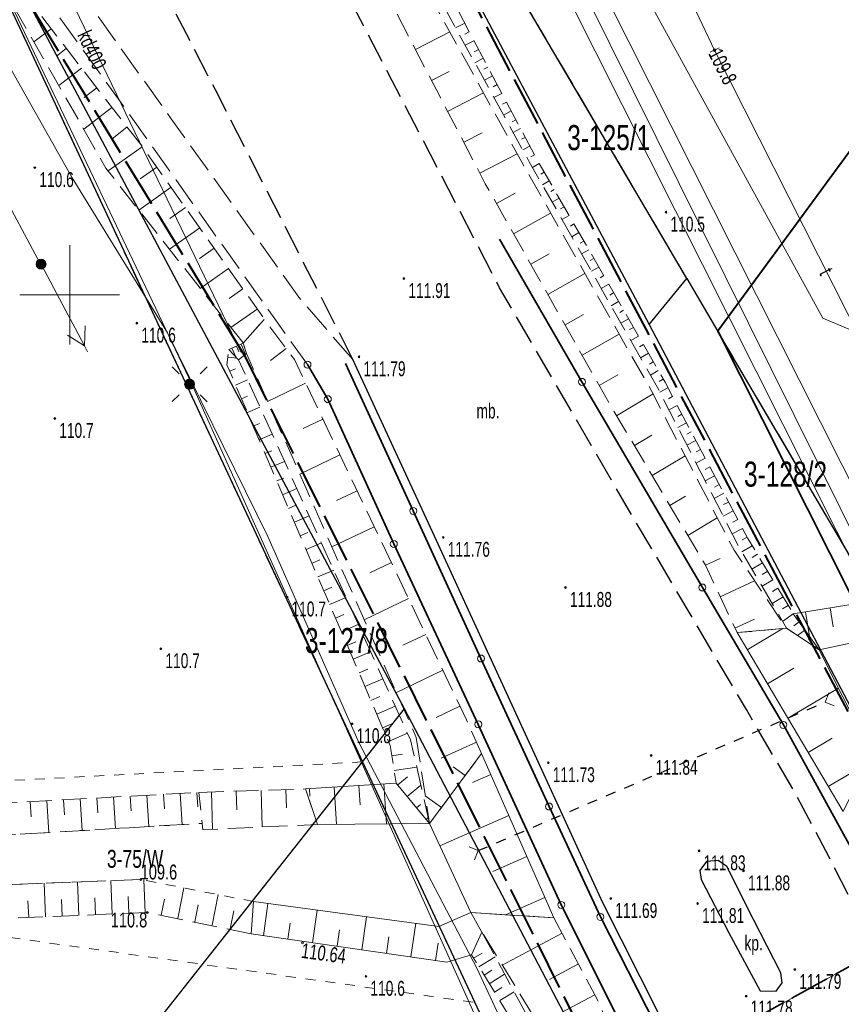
# Model space of a CAD drawing. Header units: metres. Extents: x 7531673 to 7533164, y 5721297 to 5724010.
# Tile 7 of 58: x 7532997 to 7533039, y 5721464 to 5721514. Entities that reach past the tile are written whole.
import ezdxf
from ezdxf.enums import TextEntityAlignment as Align

# ---------------------------------------------------------------- set-up
doc = ezdxf.new("R2010")
doc.units = ezdxf.units.M
for name, pattern in [('11', [3, 2.5, -0.5]), ('2_1', [0]), ('2_BUBZ02', [1.75, 1.25, -0.5]), ('2_BUBZ02G', [1.75, 1.25, -0.5]), ('2_PTRW01', [1, 0.5, -0.5]), ('4_1', [0]), ('4_SUOP_P_01', [2.5, 2, -0.5]), ('4_SUOP_P_03', [2.5, 2, -0.5]), ('4_SUPE_01', [0]), ('4_SUPK_01', [0]), ('4_SUPT_01', [0]), ('4_SUPW_01', [0]), ('GDE', [0]), ('GUK', [2, 1.5, -0.5]), ('GUZ', [1, 0.5, -0.5]), ('L_0_05', [1.75, 1.25, -0.5]), ('L_0_06', [2, 1.5, -0.5]), ('L_0_7E', [1, 0.5, -0.5])]:
    doc.linetypes.add(name, pattern=pattern)
doc.layers.get('0').update_dxf_attribs({"color": 252})
for name, color, linetype, lineweight in [('bariera', 252, 'L_0_A0', 35), ('BUBZ_L_1', 252, '2_BUBZ02', 18), ('chodnik', 252, 'L_0_06', 18), ('Dzialki', 80, 'GDE', 30), ('jezdnia', 252, 'L_0_06', 18), ('k', 252, 'Continuous', 18), ('kierunek_eN', 1, 'Continuous', 18), ('Kontury', 252, 'GUK', 18), ('kraweznik', 252, 'Continuous', 25), ('MPZP', 130, '11', 40), ('Numery_dzialek', 80, 'Continuous', 30), ('Numery_uzytkow', 252, 'Continuous', 9), ('ogrodzenie', 7, 'L_0_15', 35), ('opis', 7, 'Continuous', 18), ('przepust', 252, 'L_0_7E', 35), ('PTRW_L_0', 252, '2_PTRW01', 18), ('RTPW_T_0', 252, 'Continuous', 15), ('RTPW_T_1', 252, 'Continuous', 15), ('skarpa_nieumocniona', 252, 'L_0_05', 18), ('skarpa_umocniona', 252, 'Continuous', 18), ('SUPE_L_2', 240, '4_SUPE_01', 18), ('SUPE_L_3', 240, '4_SUPE_01', 18), ('SUPK_E_T_0', 24, 'Continuous', 15), ('SUPK_L_0', 24, '4_SUPK_01', 18), ('SUPK_L_4', 24, '4_SUPK_01', 18), ('SUPO_L_2', 1, '4_SUOP_P_03', 35), ('SUPT_E_T_0', 30, 'Continuous', 15), ('SUPT_L_0', 30, '4_SUPT_01', 18), ('SUPW_L_0', 150, '4_SUPW_01', 18), ('SUTT_T_0', 30, 'Continuous', 18), ('SUXX_T_6', 7, 'Continuous', 18), ('Uzytki', 252, 'GUZ', 18), ('wysokosci_naturalne', 7, 'Continuous', 18), ('wysokosci_sztuczne', 7, 'Continuous', 18)]:
    doc.layers.add(name, color=color, linetype=linetype, lineweight=lineweight)
doc.layers.add('przewód elektroenergetyczny niskiego napięcia (linia) - symbol', color=252, linetype='Continuous')
doc.styles.get("Standard").update_dxf_attribs({"font": 'arial.ttf'})
doc.linetypes.add('L_0_15', pattern='A,0.375,0.75,0.75,0.75,0.75,0.75,[1,113 e2 pomiar.shx,S=0.05,R=0,X=0,Y=0],0.75,0.75,0.75,0.75,0.375', length=7.5)
doc.linetypes.add('L_0_A0', pattern='A,0.25,0.5,0.5,0.5,[4,113 e2 pomiar.shx,S=0.05,R=0,X=0,Y=0],0.5,0.5,0.5,0.25', length=3.5)

# ---------------------------------------------------------------- blocks, each defined once
blk = doc.blocks.new('2_RTPW01')
at = {"linetype": 'Continuous'}
blk.add_circle((0, 0), 0.045, dxfattribs=at)
blk = doc.blocks.new('2_RTPW02')
at = {"linetype": 'Continuous'}
blk.add_circle((0, 0), 0.045, dxfattribs=at)
blk = doc.blocks.new('4_SUPS01_07')
at = {"linetype": 'Continuous'}
blk.add_circle((0, 0), 0.0625, dxfattribs=at)
blk = doc.blocks.new('4_SUXX')
at = {"linetype": 'Continuous'}
blk.add_line((0, -0.25), (0, 0.25), dxfattribs=at)
blk = doc.blocks.new('L_0_A0_1')
at = {"color": 0, "linetype": 'Continuous', "lineweight": 13}
blk.add_circle((0, 0), 0.35, dxfattribs=at)
blk = doc.blocks.new('PE04')
at = {"color": 0, "linetype": 'Continuous', "lineweight": 13}
for p, q in [((4.65, 0), (3.784, 0.5)), ((0.65, 0), (0, 0)), ((0.65, 0), (1.65, 0)), ((1.65, 0), (2.65, 0)), ((2.65, 0), (3.65, 0)), ((3.65, 0), (4.65, 0)), ((4.65, 0), (3.784, -0.5)), ((4.65, 0), (5, 0))]:
    blk.add_line(p, q, dxfattribs=at)
blk = doc.blocks.new('PNN')
at = {"layer": 'przewód elektroenergetyczny niskiego napięcia (linia) - symbol', "color": 1, "linetype": 'Continuous', "lineweight": 18}
blk.add_blockref('PE04', (0, 0), dxfattribs=at)
blk = doc.blocks.new('L_0_7E_1')
at = {"color": 0, "linetype": 'Continuous', "lineweight": 13, "flags": 128}
for points in [[(0, 0), (-0.7, 0.7)], [(0, 0), (-0.7, -0.7)]]:
    blk.add_lwpolyline(points, dxfattribs=at)
blk = doc.blocks.new('L_0_7E_2')
at = {"color": 0, "linetype": 'Continuous', "lineweight": 13, "flags": 128}
for points in [[(0, 0), (-0.7, 0.7)], [(0, 0), (-0.7, -0.7)]]:
    blk.add_lwpolyline(points, dxfattribs=at)
blk = doc.blocks.new('SUSM04_01')
at = {"linetype": 'Continuous', "lineweight": 18, "true_color": 0xffffff}
blk.add_hatch(color=7, dxfattribs=at).paths.add_polyline_path([(0, -0.5, 1), (0, 0.5, 1)])
at = {"color": 0, "linetype": 'Continuous', "lineweight": 18}
blk.add_circle((0, 0), 0.5, dxfattribs=at)
blk = doc.blocks.new('SUSM01')
at = {"linetype": 'Continuous', "lineweight": 18, "true_color": 0xffffff}
blk.add_hatch(color=7, dxfattribs=at).paths.add_polyline_path([(0, -0.5, 1), (0, 0.5, 1)])
at = {"color": 0, "linetype": 'Continuous', "lineweight": 18, "flags": 128}
for points in [[(-1.06, 1.06), (-1.76, 1.76)], [(1.76, 1.76), (1.06, 1.06)], [(-1.74, -1.74), (-1.06, -1.06)], [(1.06, -1.06), (1.76, -1.76)]]:
    blk.add_lwpolyline(points, dxfattribs=at)
at = {"color": 0, "linetype": 'Continuous', "lineweight": 18}
blk.add_circle((0, 0), 0.5, dxfattribs=at)
blk = doc.blocks.new('RTPW01')
at = {"linetype": 'Continuous', "lineweight": 13}
blk.add_hatch(color=0, dxfattribs=at).paths.add_polyline_path([(0, -0.091, 1), (0, 0.091, 1)])
at = {"color": 0, "linetype": 'Continuous', "lineweight": 13}
blk.add_circle((0, 0), 0.0906, dxfattribs=at)
blk = doc.blocks.new('RTPW02')
at = {"linetype": 'Continuous', "lineweight": 13}
blk.add_hatch(color=0, dxfattribs=at).paths.add_polyline_path([(0, -0.091, 1), (0, 0.091, 1)])
at = {"color": 0, "linetype": 'Continuous', "lineweight": 13}
blk.add_circle((0, 0), 0.0906, dxfattribs=at)

msp = doc.modelspace()

# ---------------------------------------------------------------- linework, layer by layer
at = {"layer": 'bariera', "color": 252, "lineweight": 35, "flags": 128}
for points in [[(7533050.78, 5721450.48), (7533045.26, 5721460.68), (7533039.75, 5721471.36), (7533035.89, 5721478.38), (7533031.82, 5721485.29), (7533025.76, 5721495.63), (7533021.61, 5721502.8)], [(7533011.96, 5721496.5), (7533012.98, 5721494.76), (7533016.3, 5721487.48), (7533020.55, 5721478.41), (7533024.72, 5721469.33), (7533027.42, 5721463.95), (7533028.26, 5721462.12), (7533028.86, 5721460.21), (7533029.05, 5721458.2), (7533028.86, 5721456.18), (7533028.25, 5721454.25), (7533027.26, 5721452.48), (7533026.1, 5721450.9)], [(7533030.21, 5721455.27), (7533030.56, 5721457.29), (7533030.56, 5721459.35), (7533030.17, 5721461.36), (7533029.48, 5721463.27), (7533026.69, 5721468.73), (7533024.11, 5721474.28), (7533020.68, 5721481.72), (7533017.28, 5721489.14), (7533013.87, 5721496.56)]]:
    msp.add_lwpolyline(points, dxfattribs=at)
at = {"layer": 'BUBZ_L_1', "linetype": '2_BUBZ02G'}
for p, q in [((7532978.63, 5721473.46), (7533006.5, 5721474.99)), ((7533003.9, 5721468.95), (7532978.4, 5721467.88)), ((7533009.12, 5721467.87), (7533003.9, 5721468.95))]:
    msp.add_line(p, q, dxfattribs=at)
at = {"layer": 'BUBZ_L_1', "linetype": '2_1'}
for p, q in [((7533004.723, 5721474.892), (7533004.766, 5721474.159)), ((7533005.561, 5721474.938), (7533005.654, 5721473.371)), ((7533006.4, 5721474.984), (7533006.442, 5721474.259)), ((7532998.009, 5721474.524), (7532998.054, 5721473.762)), ((7532998.849, 5721474.57), (7532998.943, 5721472.972)), ((7532999.688, 5721474.616), (7532999.733, 5721473.862)), ((7533000.528, 5721474.662), (7533000.622, 5721473.072)), ((7533001.368, 5721474.708), (7533001.412, 5721473.961)), ((7533002.207, 5721474.754), (7533002.3, 5721473.172)), ((7533003.046, 5721474.8), (7533003.089, 5721474.06)), ((7533003.884, 5721474.846), (7533003.977, 5721473.271)), ((7533000.463, 5721468.806), (7533000.392, 5721470.486)), ((7533002.14, 5721468.876), (7533002.069, 5721470.552)), ((7533003.797, 5721468.946), (7533003.728, 5721470.588)), ((7532998.781, 5721468.735), (7532998.71, 5721470.421)), ((7533005.434, 5721468.649), (7533005.736, 5721470.187)), ((7532997.938, 5721468.7), (7532997.903, 5721469.544)), ((7532999.623, 5721468.771), (7532999.587, 5721469.612)), ((7533001.302, 5721468.841), (7533001.267, 5721469.68)), ((7533002.976, 5721468.911), (7533002.941, 5721469.748)), ((7533004.605, 5721468.812), (7533004.763, 5721469.618)), ((7533007.166, 5721468.31), (7533007.467, 5721469.848)), ((7533006.288, 5721468.482), (7533006.455, 5721469.336)), ((7533008.07, 5721468.133), (7533008.247, 5721469.037))]:
    msp.add_line(p, q, dxfattribs=at)
at = {"layer": 'BUBZ_L_1', "linetype": '2_BUBZ02'}
for p, q in [((7532978.55, 5721471.76), (7533006.658, 5721473.431)), ((7533003.57, 5721470.61), (7532978.14, 5721469.62))]:
    msp.add_line(p, q, dxfattribs=at)
at = {"layer": 'chodnik', "color": 252, "lineweight": 18, "flags": 128}
for points in [[(7533014.24, 5721496.75), (7533011.53, 5721499.88), (7533005.11, 5721508.85), (7532997.14, 5721519.99), (7532994.26, 5721524.11), (7532990.37, 5721531.74)], [(7532989.44, 5721531.16), (7532993.62, 5721522.93), (7532995.18, 5721519.97), (7533003.93, 5721507.78), (7533010.23, 5721498.91), (7533011.96, 5721496.5)], [(7533027.69, 5721449.65), (7533026.1, 5721450.9), (7533027.26, 5721452.48), (7533028.25, 5721454.25), (7533028.86, 5721456.18), (7533029.05, 5721458.2), (7533028.86, 5721460.21), (7533028.26, 5721462.12), (7533027.42, 5721463.95), (7533024.72, 5721469.33), (7533020.55, 5721478.41), (7533016.3, 5721487.48), (7533012.98, 5721494.76), (7533011.96, 5721496.5)]]:
    msp.add_lwpolyline(points, dxfattribs=at)
at = {"layer": 'Dzialki'}
for p, q in [((7533031.04, 5721500.82), (7532998.18, 5721556.71)), ((7532998.18, 5721556.71), (7533029.15, 5721498.51)), ((7533016.84, 5721479.19), (7532989.32, 5721530.9)), ((7532989.32, 5721530.9), (7533014.72, 5721476.52)), ((7533032.6, 5721498.17), (7533054.94, 5721528.63)), ((7533029.15, 5721498.51), (7533031.04, 5721500.82)), ((7533031.04, 5721500.82), (7533032.6, 5721498.17)), ((7533029.15, 5721498.51), (7533049.13, 5721460.52)), ((7533044.45, 5721478), (7533032.6, 5721498.17)), ((7533014.72, 5721476.52), (7533016.84, 5721479.19)), ((7533028.87, 5721456.26), (7533016.84, 5721479.19)), ((7532986.003, 5721440.214), (7533014.72, 5721476.52)), ((7533014.72, 5721476.52), (7533025.94, 5721452.52))]:
    msp.add_line(p, q, dxfattribs=at)
at = {"layer": 'jezdnia', "color": 251, "lineweight": 30, "flags": 128}
for points in [[(7533065.83, 5721418.36), (7533063.25, 5721423.35), (7533058.81, 5721431.93), (7533057.39, 5721434.64), (7533053.28, 5721442.55), (7533052.1, 5721444.85), (7533045.45, 5721457.65), (7533040.28, 5721467.69), (7533038.04, 5721472.02), (7533036.52, 5721474.9), (7533034.03, 5721479.16), (7533027.99, 5721489.41), (7533021.62, 5721500.36), (7533016.22, 5721510.77), (7533010.29, 5721522.21), (7533004.84, 5721532.74), (7532999.44, 5721543.12), (7532998.55, 5721544.87), (7532992.81, 5721555.95)], [(7533014.24, 5721496.75), (7533012.45, 5721500.28), (7533007.33, 5721510.31), (7533000.67, 5721523.18), (7532994.83, 5721534.46)]]:
    msp.add_lwpolyline(points, dxfattribs=at)
at = {"layer": 'k', "linetype": 'Continuous', "lineweight": 18, "flags": 128}
for points in [[(7533000, 5721497.5), (7533000, 5721502.5)], [(7532997.5, 5721500), (7533002.5, 5721500)]]:
    msp.add_lwpolyline(points, dxfattribs=at)
at = {"layer": 'Kontury'}
for p, q in [((7532998.18, 5721556.71), (7533031.04, 5721500.82)), ((7533014.72, 5721476.52), (7532989.32, 5721530.9)), ((7533031.04, 5721500.82), (7533032.6, 5721498.17)), ((7533032.6, 5721498.17), (7533039.93, 5721485.69)), ((7533020.38, 5721464.43), (7533014.72, 5721476.52)), ((7533024.7, 5721455.17), (7533020.38, 5721464.43))]:
    msp.add_line(p, q, dxfattribs=at)
at = {"layer": 'kraweznik', "color": 251, "linetype": 'Continuous', "lineweight": 30, "flags": 128}
for points in [[(7533027.69, 5721449.65), (7533029.09, 5721451.69), (7533030.53, 5721454.83), (7533030.87, 5721456.6), (7533030.98, 5721459.07), (7533030.54, 5721461.54), (7533029.62, 5721463.86), (7533026.81, 5721469.43), (7533023.67, 5721476.27), (7533018.44, 5721487.65), (7533014.24, 5721496.75)], [(7533031.75, 5721470.61), (7533033.15, 5721467.92), (7533034.73, 5721465.02), (7533035.53, 5721465), (7533035.83, 5721465.42), (7533035.77, 5721465.91), (7533034.39, 5721468.6), (7533033.04, 5721471.27), (7533032.61, 5721471.57), (7533032.03, 5721471.52), (7533031.69, 5721471.07), (7533031.75, 5721470.61)]]:
    msp.add_lwpolyline(points, dxfattribs=at)
at = {"layer": 'MPZP'}
for points in [[(7532900.376, 5721602.483), (7532937.983, 5721583.215), (7532974.126, 5721566.727), (7532981.433, 5721546.859), (7532984.823, 5721540), (7532994.98, 5721519.53), (7533008.785, 5721496.951), (7533037.886, 5721438.575)], [(7533100.209, 5721359.276), (7533085.217, 5721387.131), (7533065.983, 5721424.632), (7533047.614, 5721463.173), (7533036.136, 5721484.73), (7533008.691, 5721536.768), (7533010.421, 5721539.277), (7533081.833, 5721504.077)]]:
    msp.add_lwpolyline(points, dxfattribs=at)
at = {"layer": 'ogrodzenie', "color": 252, "lineweight": 35}
msp.add_lwpolyline([(7533082.356, 5721503.077), (7533068.84, 5721488.22), (7533039.34, 5721484.82), (7533032.59, 5721498.19), (7533054.61, 5721528.19), (7533056.84, 5721527.07), (7533057.51, 5721525.8)], dxfattribs=at)
at = {"layer": 'przepust', "color": 24, "lineweight": 30, "flags": 128}
msp.add_lwpolyline([(7533020.55, 5721472.06), (7533037.99, 5721479.53)], dxfattribs=at)
at = {"layer": 'PTRW_L_0', "linetype": '2_PTRW01'}
for p, q in [((7532978.55, 5721471.76), (7533006.658, 5721473.431)), ((7532978.14, 5721469.62), (7533003.57, 5721470.61)), ((7533009.25, 5721469.5), (7533003.57, 5721470.61))]:
    msp.add_line(p, q, dxfattribs=at)
at = {"layer": 'skarpa_nieumocniona', "color": 252, "lineweight": 18, "flags": 128}
for points in [[(7533001.37, 5721548), (7533002.39, 5721547.57), (7533006.73, 5721539.47), (7533015.98, 5721521.01), (7533023.45, 5721506.89), (7533029.94, 5721495.61), (7533034.11, 5721487.75), (7533036.39, 5721483.97), (7533037.69, 5721482.16), (7533036.05, 5721483.24), (7533033.66, 5721487.33), (7533029.56, 5721495.34), (7533023.11, 5721506.7), (7533015.45, 5721520.63), (7533005.88, 5721539.02), (7533001.5, 5721546.93)], [(7533001.26, 5721546.75), (7533000.41, 5721547.5), (7533000.12, 5721545.97), (7533003.88, 5721538.11), (7533013.76, 5721519.31), (7533020.9, 5721505.59), (7533027.28, 5721494.3), (7533031.95, 5721486.45), (7533033.56, 5721483.02), (7533036.05, 5721483.24), (7533033.41, 5721487.17), (7533029.27, 5721495.15), (7533022.82, 5721506.53), (7533015.11, 5721520.48), (7533005.52, 5721538.87)], [(7533008.73, 5721497.57), (7533009.79, 5721498.78), (7533003.59, 5721507.54), (7532994.33, 5721519.5), (7533001.82, 5721506.38)], [(7533017.43, 5721477.75), (7533018.1, 5721473.42), (7533020.71, 5721476.95), (7533019.96, 5721478.63), (7533011.3, 5721496.75), (7533009.79, 5721498.78), (7533008.73, 5721497.57), (7533008.89, 5721497.05)], [(7533018.1, 5721473.42), (7533017.14, 5721477.63), (7533008.49, 5721496.74), (7533008.01, 5721497.25), (7533007.91, 5721496.48), (7533016.12, 5721477.34), (7533016.42, 5721475.46)], [(7533006.5, 5721474.99), (7533011.86, 5721475.16), (7533012.46, 5721473.38), (7533006.69, 5721473.11)], [(7533024.35, 5721468.68), (7533026.64, 5721464.38), (7533028.36, 5721459.72), (7533028.26, 5721455.64), (7533025.66, 5721450.61), (7533021.22, 5721445.36), (7533024.29, 5721451.03), (7533026.64, 5721455.77), (7533026.53, 5721459.12), (7533024.38, 5721462.45), (7533023.73, 5721463.09), (7533020.73, 5721467.97), (7533020.17, 5721468.95)], [(7533020.73, 5721467.97), (7533023.51, 5721462.81), (7533023.5, 5721461.9), (7533022.94, 5721462.38), (7533020.21, 5721466.82)]]:
    msp.add_lwpolyline(points, close=True, dxfattribs=at)
at = {"layer": 'skarpa_nieumocniona', "color": 252, "linetype": 'Continuous', "lineweight": 18, "flags": 128}
for points in [[(7533019.864, 5721513.668), (7533019.41, 5721513.428)], [(7532999.064, 5721513.386), (7532998.202, 5721512.718)], [(7533017.392, 5721512.332), (7533019.117, 5721513.23)], [(7533020.098, 5721513.226), (7533019.874, 5721513.108)], [(7533020.332, 5721512.784), (7533019.892, 5721512.552)], [(7532999.829, 5721512.397), (7532999.328, 5721512.009)], [(7533020.565, 5721512.342), (7533020.349, 5721512.228)], [(7533020.799, 5721511.9), (7533020.374, 5721511.675)], [(7533000.595, 5721511.409), (7532999.453, 5721510.525)], [(7533018.199, 5721510.779), (7533019.082, 5721511.238)], [(7533021.033, 5721511.459), (7533020.824, 5721511.348)], [(7533021.267, 5721511.017), (7533020.856, 5721510.799)], [(7533021.501, 5721510.575), (7533021.299, 5721510.468)], [(7533001.36, 5721510.42), (7533000.72, 5721509.925)], [(7533019.007, 5721509.227), (7533020.811, 5721510.165)], [(7533021.735, 5721510.133), (7533021.338, 5721509.923)], [(7533021.968, 5721509.691), (7533021.774, 5721509.588)], [(7533002.125, 5721509.432), (7533000.705, 5721508.333)], [(7533022.202, 5721509.249), (7533021.82, 5721509.046)], [(7533022.436, 5721508.807), (7533022.248, 5721508.707)], [(7533002.89, 5721508.444), (7533002.111, 5721507.84)], [(7533019.815, 5721507.675), (7533020.736, 5721508.154)], [(7533022.67, 5721508.365), (7533022.302, 5721508.17)], [(7533022.904, 5721507.923), (7533022.723, 5721507.827)], [(7533003.652, 5721507.453), (7533001.933, 5721506.236)], [(7533020.623, 5721506.122), (7533022.504, 5721507.101)], [(7533023.137, 5721507.481), (7533022.784, 5721507.294)], [(7533023.371, 5721507.039), (7533023.198, 5721506.947)], [(7533023.615, 5721506.603), (7533023.276, 5721506.407)], [(7533004.374, 5721506.432), (7533003.54, 5721505.842)], [(7533023.865, 5721506.169), (7533023.694, 5721506.071)], [(7533024.114, 5721505.736), (7533023.77, 5721505.538)], [(7533005.096, 5721505.412), (7533003.478, 5721504.267)], [(7533021.466, 5721504.589), (7533022.395, 5721505.114)], [(7533024.363, 5721505.302), (7533024.19, 5721505.203)], [(7533024.613, 5721504.869), (7533024.264, 5721504.668)], [(7533005.818, 5721504.392), (7533005.034, 5721503.837)], [(7533022.327, 5721503.065), (7533024.188, 5721504.117)], [(7533024.862, 5721504.436), (7533024.686, 5721504.335)], [(7533025.111, 5721504.002), (7533024.757, 5721503.799)], [(7533006.54, 5721503.371), (7533005.022, 5721502.297)], [(7533025.361, 5721503.569), (7533025.183, 5721503.466)], [(7533025.61, 5721503.136), (7533025.251, 5721502.929)], [(7533025.86, 5721502.702), (7533025.679, 5721502.598)], [(7533007.263, 5721502.351), (7533006.529, 5721501.832)], [(7533026.109, 5721502.269), (7533025.745, 5721502.059)], [(7533023.188, 5721501.542), (7533024.119, 5721502.068)], [(7533026.358, 5721501.835), (7533026.175, 5721501.73)], [(7533007.985, 5721501.331), (7533006.567, 5721500.328)], [(7533026.608, 5721501.402), (7533026.239, 5721501.19)], [(7533024.049, 5721500.018), (7533025.914, 5721501.072)], [(7533026.857, 5721500.969), (7533026.671, 5721500.862)], [(7533008.707, 5721500.31), (7533008.023, 5721499.827)], [(7533027.106, 5721500.535), (7533026.732, 5721500.32)], [(7533027.356, 5721500.102), (7533027.167, 5721499.994)], [(7533027.605, 5721499.668), (7533027.226, 5721499.45)], [(7533009.429, 5721499.29), (7533008.112, 5721498.358)], [(7533027.854, 5721499.235), (7533027.664, 5721499.125)], [(7533024.91, 5721498.495), (7533025.843, 5721499.022)], [(7533028.104, 5721498.802), (7533027.72, 5721498.581)], [(7533028.353, 5721498.368), (7533028.16, 5721498.257)], [(7533025.771, 5721496.971), (7533027.639, 5721498.027)], [(7533028.602, 5721497.935), (7533028.214, 5721497.711)], [(7533010.89, 5721497.301), (7533010.096, 5721496.71)], [(7533028.852, 5721497.501), (7533028.656, 5721497.389)], [(7533007.962, 5721496.878), (7533008.415, 5721496.819)], [(7533029.101, 5721497.068), (7533028.707, 5721496.842)], [(7533008.047, 5721496.16), (7533008.343, 5721496.286)], [(7533029.35, 5721496.635), (7533029.152, 5721496.521)], [(7533029.6, 5721496.201), (7533029.201, 5721495.972)], [(7533008.343, 5721495.47), (7533008.947, 5721495.73)], [(7533026.632, 5721495.447), (7533027.567, 5721495.976)], [(7533029.849, 5721495.768), (7533029.649, 5721495.653)], [(7533011.866, 5721495.565), (7533009.952, 5721494.65)], [(7533030.089, 5721495.329), (7533029.677, 5721495.111)], [(7533008.639, 5721494.781), (7533008.948, 5721494.914)], [(7533027.501, 5721493.929), (7533029.337, 5721495.021)], [(7533030.323, 5721494.888), (7533030.114, 5721494.777)], [(7533008.934, 5721494.092), (7533009.566, 5721494.363)], [(7533030.558, 5721494.446), (7533030.133, 5721494.221)], [(7533012.729, 5721493.761), (7533011.745, 5721493.291)], [(7533030.792, 5721494.004), (7533030.576, 5721493.89)], [(7533009.23, 5721493.403), (7533009.553, 5721493.541)], [(7533031.026, 5721493.563), (7533030.589, 5721493.33)], [(7533009.526, 5721492.713), (7533010.185, 5721492.996)], [(7533028.396, 5721492.425), (7533029.27, 5721492.945)], [(7533031.261, 5721493.121), (7533031.039, 5721493.003)], [(7533031.495, 5721492.679), (7533031.044, 5721492.44)], [(7533031.729, 5721492.237), (7533031.501, 5721492.116)], [(7533009.821, 5721492.024), (7533010.158, 5721492.168)], [(7533013.591, 5721491.956), (7533011.571, 5721490.991)], [(7533029.29, 5721490.921), (7533030.951, 5721491.909)], [(7533031.964, 5721491.796), (7533031.5, 5721491.55)], [(7533010.117, 5721491.335), (7533010.803, 5721491.629)], [(7533032.198, 5721491.354), (7533031.963, 5721491.229)], [(7533010.413, 5721490.646), (7533010.763, 5721490.796)], [(7533032.432, 5721490.912), (7533031.956, 5721490.66)], [(7533010.708, 5721489.956), (7533011.422, 5721490.262)], [(7533032.667, 5721490.471), (7533032.425, 5721490.343)], [(7533014.453, 5721490.152), (7533013.417, 5721489.657)], [(7533030.185, 5721489.417), (7533030.972, 5721489.885)], [(7533032.901, 5721490.029), (7533032.411, 5721489.769)], [(7533011.004, 5721489.267), (7533011.368, 5721489.423)], [(7533033.135, 5721489.587), (7533032.887, 5721489.456)], [(7533011.3, 5721488.578), (7533012.041, 5721488.896)], [(7533031.08, 5721487.913), (7533032.566, 5721488.797)], [(7533033.37, 5721489.146), (7533032.867, 5721488.879)], [(7533015.316, 5721488.347), (7533013.19, 5721487.331)], [(7533033.838, 5721488.262), (7533033.323, 5721487.989)], [(7533033.604, 5721488.704), (7533033.349, 5721488.569)], [(7533011.595, 5721487.889), (7533011.973, 5721488.05)], [(7533034.073, 5721487.821), (7533033.812, 5721487.682)], [(7533011.891, 5721487.199), (7533012.659, 5721487.529)], [(7533034.327, 5721487.39), (7533033.808, 5721487.077)], [(7533034.585, 5721486.962), (7533034.323, 5721486.804)], [(7533012.187, 5721486.51), (7533012.578, 5721486.678)], [(7533016.178, 5721486.543), (7533015.089, 5721486.022)], [(7533031.97, 5721486.407), (7533032.713, 5721486.755)], [(7533034.843, 5721486.534), (7533034.312, 5721486.214)], [(7533012.482, 5721485.821), (7533013.278, 5721486.162)], [(7533035.102, 5721486.106), (7533034.833, 5721485.944)], [(7533012.778, 5721485.131), (7533013.183, 5721485.305)], [(7533032.714, 5721484.822), (7533034.442, 5721485.634)], [(7533035.36, 5721485.678), (7533034.817, 5721485.35)], [(7533013.074, 5721484.442), (7533013.897, 5721484.795)], [(7533035.876, 5721484.821), (7533035.322, 5721484.487)], [(7533035.618, 5721485.25), (7533035.344, 5721485.084)], [(7533017.041, 5721484.738), (7533014.81, 5721483.672)], [(7533036.135, 5721484.393), (7533035.854, 5721484.224)], [(7533013.369, 5721483.753), (7533013.788, 5721483.932)], [(7533036.39, 5721483.97), (7533035.853, 5721483.577)], [(7533013.665, 5721483.064), (7533014.515, 5721483.428)], [(7533033.458, 5721483.238), (7533034.443, 5721483.701)], [(7533036.685, 5721483.559), (7533036.417, 5721483.367)], [(7533017.903, 5721482.934), (7533016.761, 5721482.388)], [(7533036.977, 5721483.153), (7533036.597, 5721482.88)], [(7533013.961, 5721482.374), (7533014.393, 5721482.56)], [(7533037.268, 5721482.747), (7533037.156, 5721482.666)], [(7533037.56, 5721482.341), (7533037.491, 5721482.291)], [(7533014.256, 5721481.685), (7533015.134, 5721482.062)], [(7533014.552, 5721480.996), (7533014.998, 5721481.187)], [(7533018.766, 5721481.129), (7533016.429, 5721480.013)], [(7533014.848, 5721480.307), (7533015.753, 5721480.695)], [(7533015.143, 5721479.617), (7533015.603, 5721479.814)], [(7533015.439, 5721478.928), (7533016.371, 5721479.328)], [(7533019.628, 5721479.325), (7533018.433, 5721478.754)], [(7533015.734, 5721478.239), (7533016.208, 5721478.442)], [(7533016.03, 5721477.55), (7533016.99, 5721477.961)], [(7533020.461, 5721477.507), (7533018.689, 5721476.716)], [(7533016.202, 5721476.825), (7533016.743, 5721476.911)], [(7533016.32, 5721476.084), (7533017.451, 5721476.264)], [(7533019.884, 5721475.832), (7533019.286, 5721476.274)], [(7533016.495, 5721475.369), (7533016.984, 5721475.771)], [(7533007.125, 5721475.01), (7533007.184, 5721473.133)], [(7533008.374, 5721475.049), (7533008.404, 5721474.12)], [(7533009.623, 5721475.089), (7533009.682, 5721473.25)], [(7533010.873, 5721475.129), (7533010.902, 5721474.219)], [(7533016.972, 5721474.79), (7533017.659, 5721475.355)], [(7533018.695, 5721474.224), (7533017.883, 5721474.824)], [(7533017.449, 5721474.211), (7533017.647, 5721474.374)], [(7533017.926, 5721473.632), (7533018.032, 5721473.719)], [(7533024.761, 5721467.908), (7533021.753, 5721466.306)], [(7533020.315, 5721466.65), (7533020.738, 5721466.91)], [(7533020.576, 5721466.224), (7533021.398, 5721466.729)], [(7533020.838, 5721465.798), (7533021.237, 5721466.043)], [(7533025.584, 5721466.363), (7533024.128, 5721465.588)], [(7533021.1, 5721465.372), (7533021.874, 5721465.848)], [(7533021.362, 5721464.946), (7533021.737, 5721465.176)], [(7533021.624, 5721464.52), (7533022.349, 5721464.966)], [(7533026.406, 5721464.818), (7533023.59, 5721463.318)]]:
    msp.add_lwpolyline(points, dxfattribs=at)
at = {"layer": 'skarpa_umocniona', "color": 252, "linetype": 'Continuous', "lineweight": 18, "flags": 128}
for points in [[(7533008.73, 5721497.57), (7533008.01, 5721497.25), (7533008.49, 5721496.74), (7533008.89, 5721497.05)], [(7533044.9, 5721485.34), (7533045.09, 5721483.75), (7533037.69, 5721482.16), (7533036.39, 5721483.97)], [(7533037.69, 5721482.16), (7533036.05, 5721483.24), (7533033.56, 5721483.02), (7533038.89, 5721474.03), (7533039.99, 5721476.26), (7533040.08, 5721477.43)], [(7533018.1, 5721473.42), (7533020.17, 5721468.95), (7533024.35, 5721468.68), (7533020.71, 5721476.95)], [(7533011.86, 5721475.16), (7533012.46, 5721473.38), (7533018.1, 5721473.42), (7533016.42, 5721475.46)], [(7533009.25, 5721469.5), (7533009.12, 5721467.87), (7533018.97, 5721466.46), (7533020.21, 5721466.82), (7533020.73, 5721467.97), (7533020.17, 5721468.95), (7533018.57, 5721468.25)]]:
    msp.add_lwpolyline(points, close=True, dxfattribs=at)
for points in [[(7533008.159, 5721497.316), (7533008.348, 5721496.891)], [(7533008.387, 5721497.418), (7533008.512, 5721497.136)], [(7533008.616, 5721497.519), (7533008.841, 5721497.012)], [(7533037.007, 5721484.069), (7533037.206, 5721482.834)], [(7533038.241, 5721484.268), (7533038.396, 5721483.306)], [(7533034.07, 5721482.16), (7533035.864, 5721483.224)], [(7533035.09, 5721480.439), (7533036.425, 5721481.231)], [(7533036.11, 5721478.719), (7533038.664, 5721480.233)], [(7533037.13, 5721476.999), (7533038.349, 5721477.721)], [(7533038.15, 5721475.278), (7533039.999, 5721476.375)], [(7533021.178, 5721475.888), (7533020.249, 5721475.479)], [(7533015.796, 5721475.419), (7533015.929, 5721473.405)], [(7533012.054, 5721475.173), (7533012.079, 5721474.806)], [(7533013.302, 5721475.255), (7533013.425, 5721473.387)], [(7533014.549, 5721475.337), (7533014.613, 5721474.366)], [(7533022.084, 5721473.828), (7533018.617, 5721472.303)], [(7533022.99, 5721471.769), (7533021.277, 5721471.015)], [(7533023.897, 5721469.71), (7533021.915, 5721468.837)], [(7533009.739, 5721467.781), (7533009.971, 5721469.403)], [(7533012.213, 5721467.427), (7533012.449, 5721469.071)], [(7533014.688, 5721467.073), (7533014.927, 5721468.739)], [(7533010.976, 5721467.604), (7533011.093, 5721468.421)], [(7533013.451, 5721467.25), (7533013.569, 5721468.077)], [(7533017.163, 5721466.719), (7533017.405, 5721468.406)], [(7533015.926, 5721466.896), (7533016.046, 5721467.734)], [(7533018.4, 5721466.542), (7533018.525, 5721467.413)]]:
    msp.add_lwpolyline(points, dxfattribs=at)
at = {"layer": 'SUPE_L_2', "linetype": '4_SUPE_01'}
msp.add_line((7533048.16, 5721471.19), (7533025.38, 5721458.6), dxfattribs=at)
at = {"layer": 'SUPE_L_3', "linetype": '4_SUPE_01'}
for p, q in [((7532989.11, 5721531.33), (7533006.14, 5721495.52)), ((7532996.172, 5721505.945), (7532998.537, 5721501.539)), ((7533006.14, 5721495.52), (7533021.99, 5721460.19))]:
    msp.add_line(p, q, dxfattribs=at)
at = {"layer": 'SUPK_L_0', "linetype": '4_SUPK_01'}
msp.add_line((7532997.72, 5721519.71), (7533008.62, 5721497.11), dxfattribs=at)
at = {"layer": 'SUPK_L_0', "linetype": '4_1'}
msp.add_line((7532997.72, 5721519.71), (7533008.62, 5721497.11), dxfattribs=at)
at = {"layer": 'SUPK_L_4', "linetype": '4_SUPK_01'}
msp.add_line((7533018.89, 5721527.25), (7533042.31, 5721480.68), dxfattribs=at)
at = {"layer": 'SUPK_L_4', "linetype": '4_1'}
msp.add_line((7533018.89, 5721527.25), (7533042.31, 5721480.68), dxfattribs=at)
at = {"layer": 'SUPO_L_2', "linetype": '4_SUOP_P_03'}
msp.add_line((7533025.38, 5721458.6), (7533048.16, 5721471.19), dxfattribs=at)
at = {"layer": 'SUPO_L_2', "linetype": '4_SUOP_P_01'}
msp.add_line((7533025.38, 5721458.6), (7533048.16, 5721471.19), dxfattribs=at)
at = {"layer": 'SUPT_L_0', "linetype": '4_SUPT_01'}
for p, q in [((7532991.55, 5721521.09), (7533000.12, 5721505.89)), ((7533028.3, 5721521.01), (7533032.43, 5721512.31)), ((7533025.59, 5721517.77), (7533042.22, 5721484.72)), ((7533027.49, 5721517.81), (7533037.87, 5721498.84)), ((7533043.67, 5721490.06), (7533032.43, 5721512.31)), ((7533000.12, 5721505.89), (7533004.92, 5721498.1)), ((7533037.87, 5721498.84), (7533060.92, 5721489.08)), ((7533004.92, 5721498.1), (7533009.96, 5721487.86)), ((7533009.96, 5721487.86), (7533014.55, 5721477.46)), ((7533014.55, 5721477.46), (7533020.47, 5721466.15)), ((7533020.47, 5721466.15), (7533023.84, 5721458.93))]:
    msp.add_line(p, q, dxfattribs=at)
at = {"layer": 'SUPW_L_0', "linetype": '4_SUPW_01'}
msp.add_line((7533042.89, 5721480.94), (7533019.71, 5721527.64), dxfattribs=at)
at = {"layer": 'SUPW_L_0', "linetype": '4_1'}
msp.add_line((7533042.89, 5721480.94), (7533019.71, 5721527.64), dxfattribs=at)
at = {"layer": 'Uzytki'}
for p, q in [((7533031.04, 5721500.82), (7532998.18, 5721556.71)), ((7532989.2, 5721531.15), (7533014.72, 5721476.52)), ((7533032.6, 5721498.17), (7533031.04, 5721500.82)), ((7533039.93, 5721485.69), (7533032.6, 5721498.17)), ((7533014.72, 5721476.52), (7532968.144, 5721474.059)), ((7533020.37, 5721464.43), (7533014.72, 5721476.52)), ((7532995.03, 5721467.97), (7533020.37, 5721464.43)), ((7533020.37, 5721464.43), (7533024.7, 5721455.17))]:
    msp.add_line(p, q, dxfattribs=at)
at = {"layer": 'wysokosci_naturalne', "color": 252}
for p in [(7532998.25, 5721506.4), (7533029.99, 5721504.16), (7533003.38, 5721498.58), (7532999.25, 5721493.79), (7533010.93, 5721484.81), (7533004.59, 5721482.21), (7533014.2, 5721478.44), (7533014.9, 5721465.74)]:
    msp.add_point(p, dxfattribs=at)
at = {"layer": 'wysokosci_sztuczne', "color": 252}
for p in [(7533016.81, 5721500.82), (7533014.55, 5721496.89), (7533018.79, 5721487.81), (7533024.93, 5721485.29), (7533024.07, 5721476.48), (7533029.24, 5721476.85), (7533031.65, 5721472.05), (7533033.89, 5721471.04), (7533027.21, 5721469.65), (7533031.58, 5721469.4), (7533036.47, 5721466.08), (7533034.02, 5721464.75)]:
    msp.add_point(p, dxfattribs=at)

# ---------------------------------------------------------------- block references
at = {"color": 252, "linetype": 'Continuous', "xscale": 0.5, "yscale": 0.5, "zscale": 0.5}
msp.add_blockref('SUSM04_01', (7532998.56, 5721501.55), dxfattribs=at)
at = {"color": 240, "linetype": 'Continuous', "xscale": 0.5, "yscale": 0.5, "zscale": 0.5}
msp.add_blockref('SUSM01', (7533006.03, 5721495.51), dxfattribs=at)
at = {"layer": 'bariera', "color": 252, "linetype": 'Continuous'}
for p, xscale, yscale, zscale, rotation in [((7533011.96, 5721496.5), 0.5, 0.5, 0.5, 300.38), ((7533025.76, 5721495.63), 0.5, 0.5, 0.5, 120.06), ((7533012.98, 5721494.76), 0.4999999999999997, 0.4999999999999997, 0.4999999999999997, 294.52), ((7533017.28, 5721489.14), 0.4999999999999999, 0.4999999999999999, 0.4999999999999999, 114.68), ((7533016.3, 5721487.48), 0.5, 0.5, 0.5, 295.11), ((7533031.82, 5721485.29), 0.5, 0.5, 0.5, 120.37), ((7533020.68, 5721481.72), 0.5000000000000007, 0.5000000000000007, 0.5000000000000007, 114.62), ((7533020.55, 5721478.41), 0.5, 0.5, 0.5, 294.67), ((7533035.89, 5721478.38), 0.4999999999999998, 0.4999999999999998, 0.4999999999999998, 120.5), ((7533024.11, 5721474.28), 0.5, 0.5, 0.5, 114.75), ((7533024.72, 5721469.33), 0.4999999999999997, 0.4999999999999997, 0.4999999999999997, 296.65), ((7533026.69, 5721468.73), 0.5000000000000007, 0.5000000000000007, 0.5000000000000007, 114.93)]:
    msp.add_blockref('L_0_A0_1', p, dxfattribs=dict(at, xscale=xscale, yscale=yscale, zscale=zscale, rotation=rotation))
at = {"layer": 'kierunek_eN', "color": 1, "linetype": 'Continuous', "rotation": 297.9299999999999}
msp.add_blockref('PNN', (7532998.56, 5721501.55), dxfattribs=at)
at = {"layer": 'przepust', "color": 24, "linetype": 'Continuous', "lineweight": 50, "xscale": 0.5000000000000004, "yscale": 0.5000000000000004, "zscale": 0.5000000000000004, "rotation": 203.1899999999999}
msp.add_blockref('L_0_7E_2', (7533037.99, 5721479.53), dxfattribs=at)
at = {"layer": 'przepust', "color": 252, "linetype": 'Continuous', "xscale": 0.5, "yscale": 0.5, "zscale": 0.5, "rotation": 23.19}
msp.add_blockref('L_0_7E_1', (7533020.55, 5721472.06), dxfattribs=at)
at = {"layer": 'RTPW_T_0'}
for p in [(7533003.57, 5721470.61), (7533003.9, 5721468.95)]:
    msp.add_blockref('2_RTPW01', p, dxfattribs=at)
at = {"layer": 'RTPW_T_1'}
msp.add_blockref('2_RTPW02', (7533011.71, 5721467.42), dxfattribs=at)
at = {"layer": 'SUTT_T_0'}
msp.add_blockref('4_SUPS01_07', (7533032.43, 5721512.31), dxfattribs=at)
at = {"layer": 'SUXX_T_6', "rotation": 116.0978789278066}
msp.add_blockref('4_SUXX', (7533032.43, 5721512.31), dxfattribs=at)
at = {"layer": 'wysokosci_naturalne', "color": 252, "linetype": 'Continuous', "xscale": 0.5, "yscale": 0.5, "zscale": 0.5}
for p in [(7532998.25, 5721506.4), (7533029.99, 5721504.16), (7533003.38, 5721498.58), (7532999.25, 5721493.79), (7533010.93, 5721484.81), (7533004.59, 5721482.21), (7533014.2, 5721478.44), (7533014.9, 5721465.74)]:
    msp.add_blockref('RTPW01', p, dxfattribs=at)
at = {"layer": 'wysokosci_sztuczne', "color": 252, "linetype": 'Continuous', "xscale": 0.5, "yscale": 0.5, "zscale": 0.5}
for p in [(7533016.81, 5721500.82), (7533014.55, 5721496.89), (7533018.79, 5721487.81), (7533024.93, 5721485.29), (7533029.24, 5721476.85), (7533024.07, 5721476.48), (7533031.65, 5721472.05), (7533033.89, 5721471.04), (7533027.21, 5721469.65), (7533031.58, 5721469.4), (7533036.47, 5721466.08), (7533034.02, 5721464.75)]:
    msp.add_blockref('RTPW02', p, dxfattribs=at)

# ---------------------------------------------------------------- texts
at = {"layer": 'Numery_dzialek', "width": 0.7}
for s, p in [('3-125/1', (7533025.02, 5721508.54)), ('3-128/2', (7533033.91, 5721491.62)), ('3-127/8', (7533011.83, 5721483.25))]:
    msp.add_text(s, height=1.26, dxfattribs=at).set_placement(p, align=Align.TOP_LEFT)
at = {"layer": 'Numery_uzytkow', "width": 0.7}
msp.add_text('3-75/W', height=0.9, dxfattribs=at).set_placement((7533001.873, 5721471.198))
at = {"layer": 'opis', "color": 252, "lineweight": 15, "width": 0.66}
for s, p in [('mb.', (7533020.46, 5721493.79)), ('kp.', (7533033.935, 5721467.041))]:
    msp.add_text(s, height=0.75, dxfattribs=at).set_placement(p)
at = {"layer": 'RTPW_T_0', "width": 0.7}
msp.add_text('109.6', height=0.75, dxfattribs=at).set_placement((7533003.57, 5721470.61))
msp.add_text('110.8', height=0.75, dxfattribs=at).set_placement((7533003.9, 5721468.95), align=Align.TOP_RIGHT)
at = {"layer": 'RTPW_T_1', "width": 0.7}
msp.add_text('110.64', height=0.75, rotation=352.36, dxfattribs=at).set_placement((7533011.71, 5721467.42), align=Align.TOP_LEFT)
at = {"layer": 'SUPK_E_T_0', "width": 0.7}
msp.add_text('kd400', height=0.75, rotation=294.88, dxfattribs=at).set_placement((7533001.14, 5721512.33), align=Align.MIDDLE)
at = {"layer": 'SUPT_E_T_0', "width": 0.7}
msp.add_text('t', height=0.75, rotation=296.8, dxfattribs=at).set_placement((7533038.05, 5721501.18), align=Align.MIDDLE)
at = {"layer": 'SUTT_T_0', "width": 0.7}
msp.add_text('109.8', height=0.75, rotation=296.79, dxfattribs=at).set_placement((7533032.43, 5721512.31), align=Align.MIDDLE_LEFT)
at = {"layer": 'wysokosci_naturalne', "color": 252, "lineweight": 15, "width": 0.66}
for s, p in [('110.6', (7532998.475, 5721505.425)), ('110.5', (7533030.215, 5721503.185)), ('110.6', (7533003.605, 5721497.605)), ('110.7', (7532999.475, 5721492.815)), ('110.7', (7533011.155, 5721483.835)), ('110.7', (7533004.815, 5721481.235)), ('110.8', (7533014.425, 5721477.465)), ('110.6', (7533015.125, 5721464.765))]:
    msp.add_text(s, height=0.75, dxfattribs=at).set_placement(p)
at = {"layer": 'wysokosci_sztuczne', "color": 252, "lineweight": 15, "width": 0.66}
for s, p in [('111.91', (7533017.035, 5721499.845)), ('111.79', (7533014.775, 5721495.915)), ('111.76', (7533019.015, 5721486.835)), ('111.88', (7533025.155, 5721484.315)), ('111.84', (7533029.465, 5721475.875)), ('111.73', (7533024.295, 5721475.505)), ('111.83', (7533031.875, 5721471.075)), ('111.88', (7533034.115, 5721470.065)), ('111.69', (7533027.435, 5721468.675)), ('111.81', (7533031.805, 5721468.425)), ('111.79', (7533036.695, 5721465.105)), ('111.78', (7533034.245, 5721463.775))]:
    msp.add_text(s, height=0.75, dxfattribs=at).set_placement(p)

doc.saveas('drawing.dxf')
